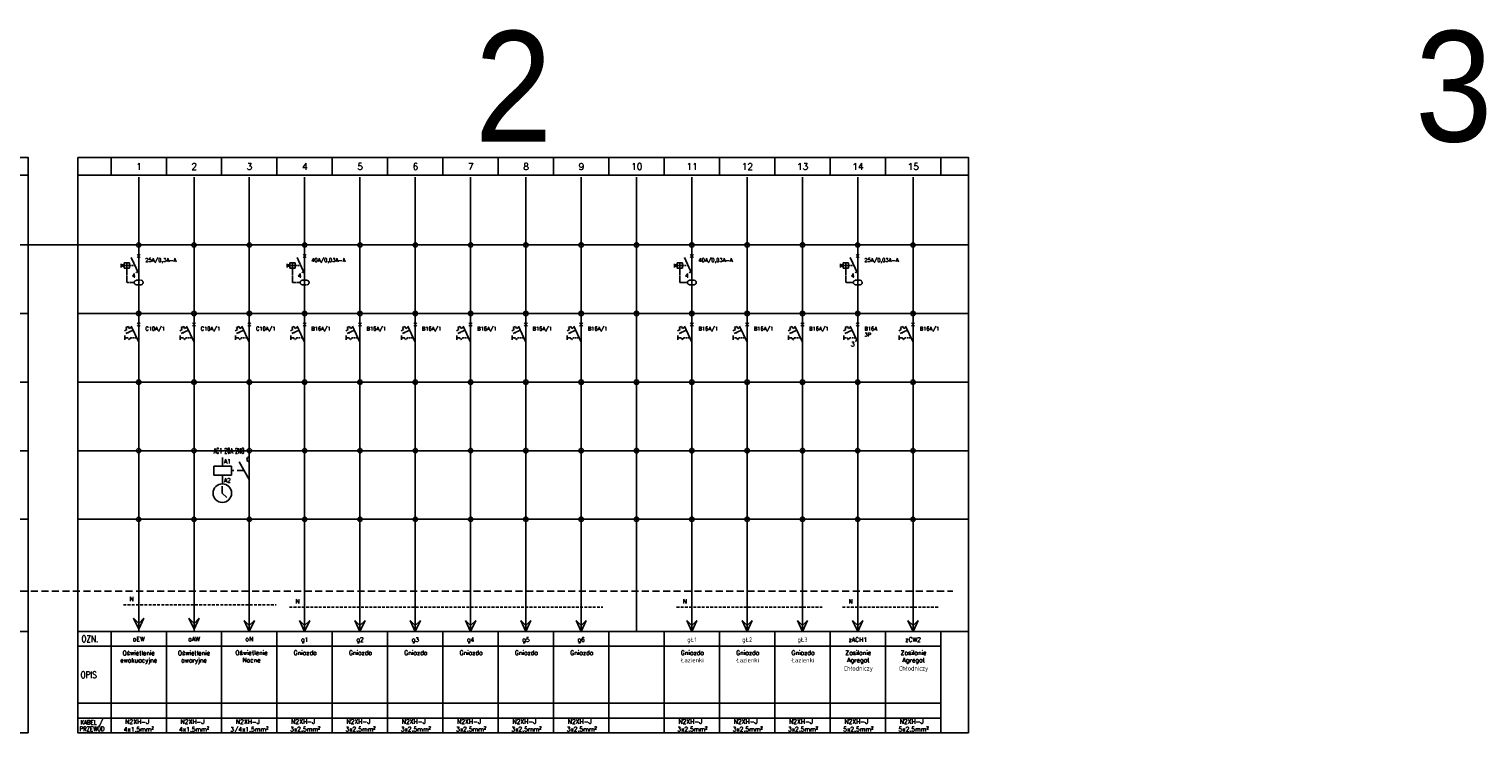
# Model space of a CAD drawing. Extents: x -286 to 6751, y -6190 to 318.
# Tile 3 of 8: x 403 to 1060, y 0 to 318. Entities that reach past the tile are written whole.
import ezdxf
from ezdxf.enums import TextEntityAlignment as Align

# ---------------------------------------------------------------- set-up
doc = ezdxf.new("R2010")
doc.units = 0
doc.linetypes.add('HIDDEN', pattern=[9.525, 6.35, -3.175])
doc.layers.get('defpoints').update_dxf_attribs({"color": 8})
for name, color, linetype in [('_HRS_E_Opis', 2, 'Continuous'), ('_HRS_E_Schematy', 2, 'Continuous'), ('_HRS_E_Tabelka', 10, 'Continuous'), ('schrack-additional', 7, 'Continuous'), ('schrack-descr', 7, 'Continuous'), ('SCHRACK_S', 1, 'Continuous')]:
    doc.layers.add(name, color=color, linetype=linetype)
doc.styles.add('_HRS_ARIAL', font='arial.ttf', dxfattribs={"width": 0.9})
doc.styles.add('_HRS_E_Styl_Standard', font='romans.shx')
doc.styles.get("Standard").update_dxf_attribs({"font": 'romans.shx'})
doc.styles.add('styl', font='romans.shx')

# ---------------------------------------------------------------- blocks, each defined once
blk = doc.blocks.new('szab')
for p, q in [((-190, 92.64), (-190, -59.54)), ((-162.5, 92.64), (-162.5, 62.04)), ((-137.5, 92.64), (-137.5, 62.04)), ((-112.5, 92.64), (-112.5, 62.04)), ((-87.5, 92.64), (-87.5, 62.04)), ((-62.5, 92.64), (-62.5, 62.04)), ((-37.5, 92.64), (-37.5, 62.04)), ((-12.5, 92.64), (-12.5, 62.04)), ((12.5, 92.64), (12.5, 62.04)), ((37.5, 92.64), (37.5, 62.04)), ((62.5, 92.64), (62.5, 62.04)), ((87.5, 92.64), (87.5, 62.04)), ((112.5, 92.64), (112.5, 62.04)), ((137.5, 92.64), (137.5, 62.04)), ((162.5, 92.64), (162.5, 62.04)), ((187.5, 92.64), (187.5, 62.04)), ((212.5, 92.64), (212.5, -59.54)), ((-162.5, 62.04), (-190, 62.04)), ((-137.5, 62.04), (-162.5, 62.04)), ((-162.5, 62.04), (-162.5, 31.02)), ((-112.5, 62.04), (-137.5, 62.04)), ((-137.5, 62.04), (-137.5, 31.02)), ((-87.5, 62.04), (-112.5, 62.04)), ((-112.5, 62.04), (-112.5, 31.02)), ((-62.5, 62.04), (-87.5, 62.04)), ((-87.5, 62.04), (-87.5, 31.02)), ((-37.5, 62.04), (-62.5, 62.04)), ((-62.5, 62.04), (-62.5, 31.02)), ((-12.5, 62.04), (-37.5, 62.04)), ((-37.5, 62.04), (-37.5, 31.02)), ((12.5, 62.04), (-12.5, 62.04)), ((-12.5, 62.04), (-12.5, 31.02)), ((37.5, 62.04), (12.5, 62.04)), ((12.5, 62.04), (12.5, 31.02)), ((37.5, 62.04), (37.5, 31.02)), ((62.5, 62.04), (37.5, 62.04)), ((87.5, 62.04), (62.5, 62.04)), ((62.5, 62.04), (62.5, 31.02)), ((112.5, 62.04), (87.5, 62.04)), ((87.5, 62.04), (87.5, 31.02)), ((137.5, 62.04), (112.5, 62.04)), ((112.5, 62.04), (112.5, 31.02)), ((162.5, 62.04), (137.5, 62.04)), ((137.5, 62.04), (137.5, 31.02)), ((187.5, 62.04), (162.5, 62.04)), ((162.5, 62.04), (162.5, 31.02)), ((187.5, 62.04), (187.5, 31.02)), ((212.5, 62.04), (187.5, 62.04)), ((-190, 38.52), (-190, -112.79)), ((212.5, 38.52), (212.5, -112.79)), ((-162.5, 31.02), (-190, 31.02)), ((-162.5, 31.02), (-162.5, 0)), ((-137.5, 31.02), (-162.5, 31.02)), ((-137.5, 31.02), (-137.5, 0)), ((-112.5, 31.02), (-137.5, 31.02)), ((-112.5, 31.02), (-112.5, 0)), ((-87.5, 31.02), (-112.5, 31.02)), ((-87.5, 31.02), (-87.5, 0)), ((-62.5, 31.02), (-87.5, 31.02)), ((-62.5, 31.02), (-62.5, 0)), ((-37.5, 31.02), (-62.5, 31.02)), ((-37.5, 31.02), (-37.5, 0)), ((-12.5, 31.02), (-37.5, 31.02)), ((-12.5, 31.02), (-12.5, 0)), ((12.5, 31.02), (-12.5, 31.02)), ((12.5, 31.02), (12.5, 0)), ((37.5, 31.02), (12.5, 31.02)), ((37.5, 31.02), (37.5, 0)), ((62.5, 31.02), (37.5, 31.02)), ((62.5, 31.02), (62.5, 0)), ((87.5, 31.02), (62.5, 31.02)), ((87.5, 31.02), (87.5, 0)), ((112.5, 31.02), (87.5, 31.02)), ((137.5, 31.02), (112.5, 31.02)), ((112.5, 31.02), (112.5, 0)), ((137.5, 31.02), (137.5, 0)), ((162.5, 31.02), (137.5, 31.02)), ((162.5, 31.02), (162.5, 0)), ((187.5, 31.02), (162.5, 31.02)), ((187.5, 31.02), (187.5, 0)), ((212.5, 31.02), (187.5, 31.02)), ((-162.5, 0), (-190, 0)), ((-162.5, 0), (-162.5, -31.02)), ((-137.5, 0), (-162.5, 0)), ((-137.5, 0), (-137.5, -31.02)), ((-112.5, 0), (-137.5, 0)), ((-112.5, 0), (-112.5, -31.02)), ((-87.5, 0), (-112.5, 0)), ((-87.5, 0), (-87.5, -31.02)), ((-62.5, 0), (-87.5, 0)), ((-62.5, 0), (-62.5, -31.02)), ((-37.5, 0), (-62.5, 0)), ((-37.5, 0), (-37.5, -31.02)), ((12.5, 0), (-12.5, 0)), ((12.5, 0), (12.5, -31.02)), ((37.5, 0), (12.5, 0)), ((37.5, 0), (37.5, -31.02)), ((87.5, 0), (62.5, 0)), ((87.5, 0), (87.5, -31.02)), ((112.5, 0), (87.5, 0)), ((137.5, 0), (112.5, 0)), ((112.5, 0), (112.5, -31.02)), ((137.5, 0), (137.5, -31.02)), ((162.5, 0), (137.5, 0)), ((162.5, 0), (162.5, -31.02)), ((187.5, 0), (162.5, 0)), ((187.5, 0), (187.5, -31.02)), ((212.5, 0), (187.5, 0)), ((-12.5, 0), (-37.5, 0)), ((-12.5, 0), (-12.5, -31.02)), ((62.5, 0), (37.5, 0)), ((62.5, 0), (62.5, -31.02)), ((-162.5, -31.02), (-190, -31.02)), ((-162.5, -31.02), (-162.5, -62.04)), ((-137.5, -31.02), (-162.5, -31.02)), ((-137.5, -31.02), (-137.5, -62.04)), ((-112.5, -31.02), (-137.5, -31.02)), ((-112.5, -31.02), (-112.5, -62.04)), ((-87.5, -31.02), (-112.5, -31.02)), ((-87.5, -31.02), (-87.5, -62.04)), ((-62.5, -31.02), (-87.5, -31.02)), ((-62.5, -31.02), (-62.5, -62.04)), ((-37.5, -31.02), (-62.5, -31.02)), ((-37.5, -31.02), (-37.5, -62.04)), ((-12.5, -31.02), (-37.5, -31.02)), ((-12.5, -31.02), (-12.5, -62.04)), ((12.5, -31.02), (-12.5, -31.02)), ((12.5, -31.02), (12.5, -62.04)), ((37.5, -31.02), (12.5, -31.02)), ((37.5, -31.02), (37.5, -62.04)), ((62.5, -31.02), (37.5, -31.02)), ((62.5, -31.02), (62.5, -62.04)), ((87.5, -31.02), (62.5, -31.02)), ((87.5, -31.02), (87.5, -62.04)), ((112.5, -31.02), (87.5, -31.02)), ((137.5, -31.02), (112.5, -31.02)), ((112.5, -31.02), (112.5, -62.04)), ((137.5, -31.02), (137.5, -62.04)), ((162.5, -31.02), (137.5, -31.02)), ((162.5, -31.02), (162.5, -62.04)), ((187.5, -31.02), (162.5, -31.02)), ((187.5, -31.02), (187.5, -62.04)), ((212.5, -31.02), (187.5, -31.02)), ((-162.5, -62.04), (-190, -62.04)), ((-162.5, -62.04), (-162.5, -112.79)), ((-137.5, -62.04), (-162.5, -62.04)), ((-137.5, -62.04), (-137.5, -112.79)), ((-112.5, -62.04), (-137.5, -62.04)), ((-112.5, -62.04), (-112.5, -112.79)), ((-87.5, -62.04), (-112.5, -62.04)), ((-87.5, -62.04), (-87.5, -112.79)), ((-62.5, -62.04), (-87.5, -62.04)), ((-62.5, -62.04), (-62.5, -112.79)), ((-37.5, -62.04), (-62.5, -62.04)), ((-37.5, -62.04), (-37.5, -112.79)), ((-12.5, -62.04), (-37.5, -62.04)), ((-12.5, -62.04), (-12.5, -112.79)), ((12.5, -62.04), (-12.5, -62.04)), ((12.5, -62.04), (12.5, -112.79)), ((37.5, -62.04), (12.5, -62.04)), ((37.5, -62.04), (37.5, -112.79)), ((62.5, -62.04), (37.5, -62.04)), ((62.5, -62.04), (62.5, -112.79)), ((87.5, -62.04), (62.5, -62.04)), ((87.5, -62.04), (87.5, -112.79)), ((112.5, -62.04), (87.5, -62.04)), ((137.5, -62.04), (112.5, -62.04)), ((112.5, -62.04), (112.5, -112.79)), ((137.5, -62.04), (137.5, -112.79)), ((162.5, -62.04), (137.5, -62.04)), ((162.5, -62.04), (162.5, -112.79)), ((187.5, -62.04), (162.5, -62.04)), ((187.5, -62.04), (187.5, -112.79)), ((212.5, -62.04), (187.5, -62.04))]:
    blk.add_line(p, q)
for centre in [(-162.5, 62.04), (-137.5, 62.04), (-112.5, 62.04), (-87.5, 62.04), (-62.5, 62.04), (-37.5, 62.04), (-12.5, 62.04), (12.5, 62.04), (37.5, 62.04), (62.5, 62.04), (87.5, 62.04), (112.5, 62.04), (137.5, 62.04), (162.5, 62.04), (187.5, 62.04), (-162.5, 31.02), (-137.5, 31.02), (-112.5, 31.02), (-87.5, 31.02), (-62.5, 31.02), (-37.5, 31.02), (-12.5, 31.02), (12.5, 31.02), (37.5, 31.02), (62.5, 31.02), (87.5, 31.02), (112.5, 31.02), (137.5, 31.02), (162.5, 31.02), (187.5, 31.02), (-162.5, 0), (-137.5, 0), (-112.5, 0), (-87.5, 0), (-62.5, 0), (-37.5, 0), (-12.5, 0), (12.5, 0), (37.5, 0), (62.5, 0), (87.5, 0), (112.5, 0), (137.5, 0), (162.5, 0), (187.5, 0), (-162.5, -31.02), (-137.5, -31.02), (-112.5, -31.02), (-87.5, -31.02), (-62.5, -31.02), (-37.5, -31.02), (-12.5, -31.02), (12.5, -31.02), (37.5, -31.02), (62.5, -31.02), (87.5, -31.02), (112.5, -31.02), (137.5, -31.02), (162.5, -31.02), (187.5, -31.02), (-162.5, -62.04), (-137.5, -62.04), (-112.5, -62.04), (-87.5, -62.04), (-62.5, -62.04), (-37.5, -62.04), (-12.5, -62.04), (12.5, -62.04), (37.5, -62.04), (62.5, -62.04), (87.5, -62.04), (112.5, -62.04), (137.5, -62.04), (162.5, -62.04), (187.5, -62.04)]:
    blk.add_circle(centre, 1)
blk = doc.blocks.new('Opis1')
at = {"layer": '_HRS_E_Tabelka'}
for points in [[(0, 45.91), (15, 45.91), (15, 39.18), (0, 39.18)], [(15, 45.91), (40, 45.91), (40, 39.18), (15, 39.18)], [(40, 45.91), (65, 45.91), (65, 39.18), (40, 39.18)], [(65, 45.91), (90, 45.91), (90, 39.18), (65, 39.18)], [(90, 45.91), (115, 45.91), (115, 39.18), (90, 39.18)], [(115, 45.91), (140, 45.91), (140, 39.18), (115, 39.18)], [(140, 45.91), (165, 45.91), (165, 39.18), (140, 39.18)], [(165, 45.91), (190, 45.91), (190, 39.18), (165, 39.18)], [(190, 45.91), (215, 45.91), (215, 39.18), (190, 39.18)], [(215, 45.91), (240, 45.91), (240, 39.18), (215, 39.18)], [(240, 45.91), (265, 45.91), (265, 39.18), (240, 39.18)], [(265, 45.91), (290, 45.91), (290, 39.18), (265, 39.18)], [(290, 45.91), (315, 45.91), (315, 39.18), (290, 39.18)], [(315, 45.91), (340, 45.91), (340, 39.18), (315, 39.18)], [(340, 45.91), (365, 45.91), (365, 39.18), (340, 39.18)], [(365, 45.91), (390, 45.91), (390, 39.18), (365, 39.18)], [(402.5, 0), (390, 0), (390, 45.91), (402.5, 45.91)], [(0, 39.18), (15, 39.18), (15, 13.46), (0, 13.46)], [(15, 39.18), (40, 39.18), (40, 13.46), (15, 13.46)], [(40, 39.18), (65, 39.18), (65, 13.46), (40, 13.46)], [(65, 39.18), (90, 39.18), (90, 13.46), (65, 13.46)], [(90, 39.18), (115, 39.18), (115, 13.46), (90, 13.46)], [(115, 39.18), (140, 39.18), (140, 13.46), (115, 13.46)], [(140, 39.18), (165, 39.18), (165, 13.46), (140, 13.46)], [(165, 39.18), (190, 39.18), (190, 13.46), (165, 13.46)], [(190, 39.18), (215, 39.18), (215, 13.46), (190, 13.46)], [(215, 39.18), (240, 39.18), (240, 13.46), (215, 13.46)], [(240, 39.18), (265, 39.18), (265, 13.46), (240, 13.46)], [(265, 39.18), (290, 39.18), (290, 13.46), (265, 13.46)], [(290, 39.18), (315, 39.18), (315, 13.46), (290, 13.46)], [(315, 39.18), (340, 39.18), (340, 13.46), (315, 13.46)], [(340, 39.18), (365, 39.18), (365, 13.46), (340, 13.46)], [(365, 39.18), (390, 39.18), (390, 13.46), (365, 13.46)], [(0, 13.46), (15, 13.46), (15, 6.73), (0, 6.73)], [(15, 13.46), (40, 13.46), (40, 6.73), (15, 6.73)], [(40, 13.46), (65, 13.46), (65, 6.73), (40, 6.73)], [(65, 13.46), (90, 13.46), (90, 6.73), (65, 6.73)], [(90, 13.46), (115, 13.46), (115, 6.73), (90, 6.73)], [(115, 13.46), (140, 13.46), (140, 6.73), (115, 6.73)], [(140, 13.46), (165, 13.46), (165, 6.73), (140, 6.73)], [(165, 13.46), (190, 13.46), (190, 6.73), (165, 6.73)], [(190, 13.46), (215, 13.46), (215, 6.73), (190, 6.73)], [(215, 13.46), (240, 13.46), (240, 6.73), (215, 6.73)], [(240, 13.46), (265, 13.46), (265, 6.73), (240, 6.73)], [(265, 13.46), (290, 13.46), (290, 6.73), (265, 6.73)], [(290, 13.46), (315, 13.46), (315, 6.73), (290, 6.73)], [(315, 13.46), (340, 13.46), (340, 6.73), (315, 6.73)], [(340, 13.46), (365, 13.46), (365, 6.73), (340, 6.73)], [(365, 13.46), (390, 13.46), (390, 6.73), (365, 6.73)], [(0, 6.73), (15, 6.73), (15, 0), (0, 0)], [(15, 6.73), (40, 6.73), (40, 0), (15, 0)], [(40, 6.73), (65, 6.73), (65, 0), (40, 0)], [(65, 6.73), (90, 6.73), (90, 0), (65, 0)], [(90, 6.73), (115, 6.73), (115, 0), (90, 0)], [(115, 6.73), (140, 6.73), (140, 0), (115, 0)], [(140, 6.73), (165, 6.73), (165, 0), (140, 0)], [(165, 6.73), (190, 6.73), (190, 0), (165, 0)], [(190, 6.73), (215, 6.73), (215, 0), (190, 0)], [(215, 6.73), (240, 6.73), (240, 0), (215, 0)], [(240, 6.73), (265, 6.73), (265, 0), (240, 0)], [(265, 6.73), (290, 6.73), (290, 0), (265, 0)], [(290, 6.73), (315, 6.73), (315, 0), (290, 0)], [(315, 6.73), (340, 6.73), (340, 0), (315, 0)], [(340, 6.73), (365, 6.73), (365, 0), (340, 0)], [(365, 6.73), (390, 6.73), (390, 0), (365, 0)]]:
    blk.add_lwpolyline(points, close=True, dxfattribs=at)
at = {"layer": '_HRS_E_Tabelka', "style": '_HRS_E_Styl_Standard', "width": 0.8}
for s, height, p in [('OZN.', 3, (5.43, 42.55)), ('OPIS', 3, (4.91, 26.32)), ('PRZEWÓD', 2, (6.4, 1.87)), ('KABEL /', 2, (6.25, 4.81))]:
    blk.add_text(s, height=height, rotation=359.99855, dxfattribs=at).set_placement(p, align=Align.MIDDLE_CENTER)
blk = doc.blocks.new('A$C5E6C5F13')
at = {"layer": '_HRS_E_Tabelka'}
for p, q in [((0, 0), (0, -222.4)), ((402.5, 0), (402.5, -222.4))]:
    blk.add_line(p, q, dxfattribs=at)
for points in [[(0, 8), (15, 8), (15, 0), (0, 0)], [(15, 8), (40, 8), (40, 0), (15, 0)], [(40, 8), (65, 8), (65, 0), (40, 0)], [(65, 8), (90, 8), (90, 0), (65, 0)], [(90, 8), (115, 8), (115, 0), (90, 0)], [(115, 8), (140, 8), (140, 0), (115, 0)], [(140, 8), (165, 8), (165, 0), (140, 0)], [(165, 8), (190, 8), (190, 0), (165, 0)], [(190, 8), (215, 8), (215, 0), (190, 0)], [(215, 8), (240, 8), (240, 0), (215, 0)], [(240, 8), (265, 8), (265, 0), (240, 0)], [(265, 8), (290, 8), (290, 0), (265, 0)], [(290, 8), (315, 8), (315, 0), (290, 0)], [(315, 8), (340, 8), (340, 0), (315, 0)], [(340, 8), (365, 8), (365, 0), (340, 0)], [(365, 8), (390, 8), (390, 0), (365, 0)], [(390, 8), (402.5, 8), (402.5, 0), (390, 0)]]:
    blk.add_lwpolyline(points, close=True, dxfattribs=at)
at = {"layer": '_HRS_E_Tabelka', "style": '_HRS_E_Styl_Standard'}
for s, p in [('1', (27.59, 3.85)), ('2', (52.59, 3.85)), ('3', (77.59, 3.85)), ('4', (102.59, 3.85)), ('5', (127.59, 3.85)), ('6', (152.59, 3.85)), ('7', (177.59, 3.85)), ('8', (202.59, 3.85)), ('9', (227.59, 3.85)), ('10', (252.59, 3.85)), ('11', (277.59, 3.85)), ('12', (302.59, 3.85)), ('13', (327.59, 3.85)), ('14', (352.59, 3.85)), ('15', (377.59, 3.85))]:
    blk.add_text(s, height=3, rotation=359.99855, dxfattribs=at).set_placement(p, align=Align.MIDDLE_CENTER)
blk = doc.blocks.new('*U69')
at = {"layer": '_HRS_E_Tabelka'}
for name, p in [('A$C5E6C5F13', (0, 252.35)), ('A$C5E6C5F13', (425, 252.35)), ('Opis1', (0, 0)), ('Opis1', (425, 0))]:
    blk.add_blockref(name, p, dxfattribs=at)
at = {"layer": 'defpoints'}
for p in [(190, 158.7), (615, 158.7)]:
    blk.add_blockref('szab', p, dxfattribs=at)
blk = doc.blocks.new('BS618110_s')
at = {"layer": 'SCHRACK_S'}
for p, q in [((0, -5), (0, 0)), ((0, -13), (0, -18))]:
    blk.add_line(p, q, dxfattribs=at)
at = {"layer": 'SCHRACK_S', "color": 4}
for p, q in [((-4.66, -5.84), (-5.75, -6.35)), ((-5.33, -7.26), (-5.75, -6.35)), ((-4.24, -6.75), (-4.66, -5.84)), ((-3.15, -6.24), (-4.24, -6.75)), ((-0.71, -5.71), (0.71, -4.29)), ((0.71, -5.71), (-0.71, -4.29)), ((-5.33, -7.26), (-6.41, -7.76)), ((-6.27, -9.97), (-6.27, -11.97)), ((-2.53, -7.58), (-5.79, -9.1))]:
    blk.add_line(p, q, dxfattribs=at)
at = {"layer": 'SCHRACK_S', "color": 1}
blk.add_line((-3.38, -5.75), (0, -13), dxfattribs=at)
at = {"layer": 'SCHRACK_S', "color": 4, "linetype": 'HIDDEN', "ltscale": 0.05}
for p, q in [((-4.84, -10.97), (-6.27, -10.97)), ((-4.27, -11.97), (-4.84, -10.97)), ((-4.27, -11.97), (-3.69, -10.97))]:
    blk.add_line(p, q, dxfattribs=at)
at = {"layer": 'SCHRACK_S', "color": 4, "linetype": 'HIDDEN', "ltscale": 0.1}
blk.add_line((-3.69, -10.97), (-0.95, -10.97), dxfattribs=at)
at = {"layer": 'SCHRACK_S', "color": 4}
blk.add_lwpolyline([(-5.79, -9.1, 0, 1, 0), (-4.7, -8.59, 1, 1, 0)], format="xyseb", dxfattribs=at)
at = {"layer": 'schrack-additional', "style": 'styl', "flags": 8}
blk.add_attdef('ADDITIONAL', (3, -13.1), '', height=1.7, dxfattribs=at)
at = {"layer": 'schrack-descr', "style": 'styl', "flags": 8}
blk.add_attdef('DESCRIPTION', (3, -7.7), '', height=1.7, dxfattribs=at)
blk = doc.blocks.new('A$C232D70E2')
at = {"layer": '_HRS_E_Schematy'}
for p, q in [((0, 0), (-2.31, -5)), ((0, 0), (2.31, -5)), ((0, -2.64), (-2.31, -5)), ((0, -2.64), (2.31, -5))]:
    blk.add_line(p, q, dxfattribs=at)
blk = doc.blocks.new('CEWKA')
at = {"layer": 'SCHRACK_S', "color": 1}
for p, q in [((-15.29, -2.05), (-15.29, 1.95)), ((-15.29, -6.05), (-15.29, -10.05))]:
    blk.add_line(p, q, dxfattribs=at)
at = {"layer": 'SCHRACK_S', "color": 2}
for p, q in [((-19.29, -2.05), (-11.29, -2.05)), ((-19.29, -6.05), (-19.29, -2.05)), ((-11.29, -6.05), (-19.29, -6.05)), ((-11.29, -2.05), (-11.29, -6.05))]:
    blk.add_line(p, q, dxfattribs=at)
at = {"layer": 'SCHRACK_S', "color": 3, "width": 0.9}
for s, p in [('A1', (-14.6, -0.89)), ('A2', (-14.6, -9.44))]:
    blk.add_text(s, height=2, dxfattribs=at).set_placement(p)
blk = doc.blocks.new('A$C20656D97')
at = {"layer": '_HRS_E_Schematy'}
for p, q in [((0, 0), (5, 2.31)), ((0, 0), (5, -2.31)), ((2.64, 0), (5, 2.31)), ((2.64, 0), (5, -2.31))]:
    blk.add_line(p, q, dxfattribs=at)
blk = doc.blocks.new('BS618116_s')
at = {"layer": 'SCHRACK_S'}
for p, q in [((0, -5), (0, 0)), ((0, -13), (0, -18))]:
    blk.add_line(p, q, dxfattribs=at)
at = {"layer": 'SCHRACK_S', "color": 4}
for p, q in [((-4.66, -5.84), (-5.75, -6.35)), ((-5.33, -7.26), (-5.75, -6.35)), ((-4.24, -6.75), (-4.66, -5.84)), ((-3.15, -6.24), (-4.24, -6.75)), ((-0.71, -5.71), (0.71, -4.29)), ((0.71, -5.71), (-0.71, -4.29)), ((-5.33, -7.26), (-6.41, -7.76)), ((-6.27, -9.97), (-6.27, -11.97)), ((-2.53, -7.58), (-5.79, -9.1))]:
    blk.add_line(p, q, dxfattribs=at)
at = {"layer": 'SCHRACK_S', "color": 1}
blk.add_line((-3.38, -5.75), (0, -13), dxfattribs=at)
at = {"layer": 'SCHRACK_S', "color": 4, "linetype": 'HIDDEN', "ltscale": 0.05}
for p, q in [((-4.84, -10.97), (-6.27, -10.97)), ((-4.27, -11.97), (-4.84, -10.97)), ((-4.27, -11.97), (-3.69, -10.97))]:
    blk.add_line(p, q, dxfattribs=at)
at = {"layer": 'SCHRACK_S', "color": 4, "linetype": 'HIDDEN', "ltscale": 0.1}
blk.add_line((-3.69, -10.97), (-0.95, -10.97), dxfattribs=at)
at = {"layer": 'SCHRACK_S', "color": 4}
blk.add_lwpolyline([(-5.79, -9.1, 0, 1, 0), (-4.7, -8.59, 1, 1, 0)], format="xyseb", dxfattribs=at)
at = {"layer": 'schrack-additional', "style": 'styl', "flags": 8}
blk.add_attdef('ADDITIONAL', (3, -13.1), '', height=1.7, dxfattribs=at)
at = {"layer": 'schrack-descr', "style": 'styl', "flags": 8}
blk.add_attdef('DESCRIPTION', (3, -7.7), '', height=1.7, dxfattribs=at)
blk = doc.blocks.new('BD604103_s')
at = {"layer": 'SCHRACK_S', "color": 1}
for p, q in [((-3.38, -5.75), (0, -13)), ((0, -18), (0, -21))]:
    blk.add_line(p, q, dxfattribs=at)
at = {"layer": 'SCHRACK_S', "color": 4}
for p, q in [((-0.71, -5.71), (0.71, -4.29)), ((0.71, -5.71), (-0.71, -4.29)), ((-7.86, -8.55), (-7.86, -10.2)), ((-6.62, -9.07), (-7.86, -9.07)), ((-6.62, -9.68), (-7.86, -9.68)), ((-4.22, -8.17), (-6.62, -8.17)), ((-6.62, -8.17), (-6.62, -10.57)), ((-4.22, -9.37), (-6.62, -9.37)), ((-4.22, -10.57), (-6.62, -10.57)), ((-5.42, -8.17), (-5.42, -10.57)), ((-4.22, -8.17), (-4.22, -10.57)), ((-1.22, -12.6), (0.19, -11.18))]:
    blk.add_line(p, q, dxfattribs=at)
at = {"layer": 'SCHRACK_S'}
for p, q in [((0, -5), (0, 0)), ((0, -13), (0, -18))]:
    blk.add_line(p, q, dxfattribs=at)
at = {"layer": 'SCHRACK_S', "color": 4, "linetype": 'HIDDEN', "ltscale": 0.05}
for p, q in [((-5.42, -10.57), (-5.42, -17.01)), ((-2, -17.01), (-5.42, -17.01)), ((-1.01, -16), (1, -16)), ((-0.98, -18), (1, -18))]:
    blk.add_line(p, q, dxfattribs=at)
at = {"layer": 'SCHRACK_S', "color": 4, "linetype": 'HIDDEN', "ltscale": 0.1}
blk.add_line((-4.22, -9.37), (-1.69, -9.37), dxfattribs=at)
at = {"layer": 'SCHRACK_S', "color": 4, "const_width": 0.2}
blk.add_lwpolyline([(-2.1, -17.01, 1), (-1.9, -17.01, 1)], format="xyb", close=True, dxfattribs=at)
at = {"layer": 'SCHRACK_S', "color": 4, "linetype": 'HIDDEN', "ltscale": 0.05}
for centre, start, end in [((-1, -17), 89.60698, 271.34389), ((1, -17), 269.99203, 90.00068)]:
    blk.add_arc(centre, 1, start, end, dxfattribs=at)
at = {"layer": 'schrack-additional', "style": 'styl', "flags": 8}
blk.add_attdef('ADDITIONAL', (3, -13.1), '', height=1.7, dxfattribs=at)
at = {"layer": 'schrack-descr', "style": 'styl', "flags": 8}
blk.add_attdef('DESCRIPTION', (3, -7.7), '', height=1.7, dxfattribs=at)
at = {"layer": 'SCHRACK_S', "color": 4}
blk.add_text('4', height=2, dxfattribs=at).set_placement((-3.12, -14.87))
blk = doc.blocks.new('BD604130_s')
at = {"layer": 'SCHRACK_S', "color": 1}
for p, q in [((-3.38, -5.75), (0, -13)), ((0, -18), (0, -21))]:
    blk.add_line(p, q, dxfattribs=at)
at = {"layer": 'SCHRACK_S', "color": 4}
for p, q in [((-0.71, -5.71), (0.71, -4.29)), ((0.71, -5.71), (-0.71, -4.29)), ((-7.86, -8.55), (-7.86, -10.2)), ((-6.62, -9.07), (-7.86, -9.07)), ((-6.62, -9.68), (-7.86, -9.68)), ((-4.22, -8.17), (-6.62, -8.17)), ((-6.62, -8.17), (-6.62, -10.57)), ((-4.22, -9.37), (-6.62, -9.37)), ((-4.22, -10.57), (-6.62, -10.57)), ((-5.42, -8.17), (-5.42, -10.57)), ((-4.22, -8.17), (-4.22, -10.57)), ((-1.22, -12.6), (0.19, -11.18))]:
    blk.add_line(p, q, dxfattribs=at)
at = {"layer": 'SCHRACK_S'}
for p, q in [((0, -5), (0, 0)), ((0, -13), (0, -18))]:
    blk.add_line(p, q, dxfattribs=at)
at = {"layer": 'SCHRACK_S', "color": 4, "linetype": 'HIDDEN', "ltscale": 0.05}
for p, q in [((-5.42, -10.57), (-5.42, -17.01)), ((-2, -17.01), (-5.42, -17.01)), ((-1.01, -16), (1, -16)), ((-0.98, -18), (1, -18))]:
    blk.add_line(p, q, dxfattribs=at)
at = {"layer": 'SCHRACK_S', "color": 4, "linetype": 'HIDDEN', "ltscale": 0.1}
blk.add_line((-4.22, -9.37), (-1.69, -9.37), dxfattribs=at)
at = {"layer": 'SCHRACK_S', "color": 4, "const_width": 0.2}
blk.add_lwpolyline([(-2.1, -17.01, 1), (-1.9, -17.01, 1)], format="xyb", close=True, dxfattribs=at)
at = {"layer": 'SCHRACK_S', "color": 4, "linetype": 'HIDDEN', "ltscale": 0.05}
for centre, start, end in [((-1, -17), 89.60698, 271.34389), ((1, -17), 269.99203, 90.00068)]:
    blk.add_arc(centre, 1, start, end, dxfattribs=at)
at = {"layer": 'schrack-additional', "style": 'styl', "flags": 8}
blk.add_attdef('ADDITIONAL', (3, -13.1), '', height=1.7, dxfattribs=at)
at = {"layer": 'schrack-descr', "style": 'styl', "flags": 8}
blk.add_attdef('DESCRIPTION', (3, -7.7), '', height=1.7, dxfattribs=at)
at = {"layer": 'SCHRACK_S', "color": 4}
blk.add_text('4', height=2, dxfattribs=at).set_placement((-3.12, -14.87))
blk = doc.blocks.new('BS618306_s')
at = {"layer": 'SCHRACK_S'}
for p, q in [((0, -5), (0, 0)), ((0, -13), (0, -18))]:
    blk.add_line(p, q, dxfattribs=at)
at = {"layer": 'SCHRACK_S', "color": 4}
for p, q in [((-4.66, -5.84), (-5.75, -6.35)), ((-5.33, -7.26), (-5.75, -6.35)), ((-4.24, -6.75), (-4.66, -5.84)), ((-3.15, -6.24), (-4.24, -6.75)), ((-0.71, -5.71), (0.71, -4.29)), ((0.71, -5.71), (-0.71, -4.29)), ((-5.33, -7.26), (-6.41, -7.76)), ((-6.27, -9.97), (-6.27, -11.97)), ((-2.53, -7.58), (-5.79, -9.1)), ((-1.22, -12.6), (0.19, -11.18))]:
    blk.add_line(p, q, dxfattribs=at)
at = {"layer": 'SCHRACK_S', "color": 1}
blk.add_line((-3.38, -5.75), (0, -13), dxfattribs=at)
at = {"layer": 'SCHRACK_S', "color": 4, "linetype": 'HIDDEN', "ltscale": 0.05}
for p, q in [((-4.84, -10.97), (-6.27, -10.97)), ((-4.27, -11.97), (-4.84, -10.97)), ((-4.27, -11.97), (-3.69, -10.97))]:
    blk.add_line(p, q, dxfattribs=at)
at = {"layer": 'SCHRACK_S', "color": 4, "linetype": 'HIDDEN', "ltscale": 0.1}
blk.add_line((-3.69, -10.97), (-0.95, -10.97), dxfattribs=at)
at = {"layer": 'SCHRACK_S', "color": 4}
blk.add_lwpolyline([(-5.79, -9.1, 0, 1, 0), (-4.7, -8.59, 1, 1, 0)], format="xyseb", dxfattribs=at)
at = {"layer": 'schrack-additional', "style": 'styl', "flags": 8}
blk.add_attdef('ADDITIONAL', (3, -13.1), '', height=1.7, dxfattribs=at)
at = {"layer": 'schrack-descr', "style": 'styl', "flags": 8}
blk.add_attdef('DESCRIPTION', (3, -7.7), '', height=1.7, dxfattribs=at)
at = {"layer": 'SCHRACK_S', "color": 4}
blk.add_text('3', height=2, dxfattribs=at).set_placement((-3.12, -14.87))

msp = doc.modelspace()

# ---------------------------------------------------------------- linework, layer by layer
at = {"layer": '_HRS_E_Schematy'}
for p, q in [((778.5, 220.749), (227.5, 220.749)), ((767.967, 220.749), (767.967, 220.749)), ((452.5, 189.727), (452.5, 200.749)), ((527.5, 199.749), (527.5, 189.727)), ((702.5, 199.749), (702.5, 189.727)), ((777.5, 199.749), (777.5, 189.727)), ((452.5, 189.727), (502.5, 189.727)), ((527.5, 189.727), (652.5, 189.727)), ((702.5, 189.727), (752.5, 189.727)), ((777.5, 189.727), (802.5, 189.727)), ((452.5, 46.911), (452.5, 171.727)), ((477.5, 46.911), (477.5, 171.727)), ((502.5, 136.178), (502.5, 171.173)), ((527.5, 171.727), (527.5, 45.911)), ((552.5, 171.727), (552.5, 45.911)), ((577.5, 171.727), (577.5, 45.911)), ((602.5, 171.727), (602.5, 45.911)), ((627.5, 171.727), (627.5, 45.911)), ((652.5, 171.727), (652.5, 45.911)), ((702.5, 171.727), (702.5, 45.911)), ((727.5, 171.727), (727.5, 45.911)), ((752.5, 171.727), (752.5, 45.911)), ((777.5, 171.727), (777.5, 45.911)), ((802.5, 171.727), (802.5, 45.911)), ((502.5, 127.682), (502.5, 136.178)), ((490.296, 108.467), (490.296, 111.582)), ((490.296, 108.467), (492.29, 106.496)), ((502.5, 109.682), (502.5, 45.911))]:
    msp.add_line(p, q, dxfattribs=at)
at = {"layer": '_HRS_E_Schematy', "linetype": 'HIDDEN', "ltscale": 0.5}
msp.add_line((500.21, 118.648), (494.416, 118.648), dxfattribs=at)
at = {"layer": '_HRS_E_Schematy', "color": 3, "linetype": 'HIDDEN', "ltscale": 0.5}
msp.add_line((27.5, 64.139), (820.53, 64.139), dxfattribs=at)
at = {"layer": '_HRS_E_Schematy', "color": 5, "linetype": 'HIDDEN', "ltscale": 0.2}
for p, q in [((445.595, 57.95), (514.701, 57.95)), ((520.595, 56.95), (662.296, 56.95)), ((695.595, 56.95), (761.483, 56.95)), ((770.595, 56.95), (813.937, 56.95))]:
    msp.add_line(p, q, dxfattribs=at)
at = {"layer": '_HRS_E_Schematy'}
msp.add_circle((490.296, 108.467), 4.183, dxfattribs=at)
at = {"layer": 'SCHRACK_S'}
for p, q in [((502.5, 122.682), (502.5, 127.682)), ((502.5, 114.682), (497.92, 122.614)), ((502.5, 114.682), (502.5, 109.682))]:
    msp.add_line(p, q, dxfattribs=at)
at = {"layer": 'SCHRACK_S', "color": 4}
msp.add_arc((502.5, 123.784), 1.102, 90, 270, dxfattribs=at)

# ---------------------------------------------------------------- block references
at = {"layer": '_HRS_E_Schematy'}
ref = msp.add_blockref('BD604130_s', (452.5, 220.749), dxfattribs=at)
ref.add_attrib('DESCRIPTION', '25A/0,3A-A', (455.5, 213.049), dxfattribs={"layer": 'schrack-descr', "height": 1.7, "style": 'styl', "flags": 8})
ref = msp.add_blockref('BD604103_s', (527.5, 220.749), dxfattribs=at)
ref.add_attrib('DESCRIPTION', '40A/0,03A-A', (530.5, 213.049), dxfattribs={"layer": 'schrack-descr', "height": 1.7, "style": 'styl', "flags": 8})
ref = msp.add_blockref('BD604103_s', (702.5, 220.749), dxfattribs=at)
ref.add_attrib('DESCRIPTION', '40A/0,03A-A', (705.5, 213.049), dxfattribs={"layer": 'schrack-descr', "height": 1.7, "style": 'styl', "flags": 8})
ref = msp.add_blockref('BD604103_s', (777.5, 220.749), dxfattribs=at)
ref.add_attrib('DESCRIPTION', '25A/0,03A-A', (780.5, 213.049), dxfattribs={"layer": 'schrack-descr', "height": 1.7, "style": 'styl', "flags": 8})
ref = msp.add_blockref('BS618110_s', (452.5, 189.727), dxfattribs=at)
ref.add_attrib('DESCRIPTION', 'C10A/1', (455.5, 182.027), dxfattribs={"layer": 'schrack-descr', "height": 1.7, "style": 'styl', "flags": 8})
ref = msp.add_blockref('BS618110_s', (477.5, 189.727), dxfattribs=at)
ref.add_attrib('DESCRIPTION', 'C10A/1', (480.5, 182.027), dxfattribs={"layer": 'schrack-descr', "height": 1.7, "style": 'styl', "flags": 8})
ref = msp.add_blockref('BS618110_s', (502.5, 189.727), dxfattribs=at)
ref.add_attrib('DESCRIPTION', 'C10A/1', (505.5, 182.027), dxfattribs={"layer": 'schrack-descr', "height": 1.7, "style": 'styl', "flags": 8})
ref = msp.add_blockref('BS618116_s', (527.5, 189.727), dxfattribs=at)
ref.add_attrib('DESCRIPTION', 'B16A/1', (530.5, 182.027), dxfattribs={"layer": 'schrack-descr', "height": 1.7, "style": 'styl', "flags": 8})
ref = msp.add_blockref('BS618116_s', (552.5, 189.727), dxfattribs=at)
ref.add_attrib('DESCRIPTION', 'B16A/1', (555.5, 182.027), dxfattribs={"layer": 'schrack-descr', "height": 1.7, "style": 'styl', "flags": 8})
ref = msp.add_blockref('BS618116_s', (577.5, 189.727), dxfattribs=at)
ref.add_attrib('DESCRIPTION', 'B16A/1', (580.5, 182.027), dxfattribs={"layer": 'schrack-descr', "height": 1.7, "style": 'styl', "flags": 8})
ref = msp.add_blockref('BS618116_s', (602.5, 189.727), dxfattribs=at)
ref.add_attrib('DESCRIPTION', 'B16A/1', (605.5, 182.027), dxfattribs={"layer": 'schrack-descr', "height": 1.7, "style": 'styl', "flags": 8})
ref = msp.add_blockref('BS618116_s', (627.5, 189.727), dxfattribs=at)
ref.add_attrib('DESCRIPTION', 'B16A/1', (630.5, 182.027), dxfattribs={"layer": 'schrack-descr', "height": 1.7, "style": 'styl', "flags": 8})
ref = msp.add_blockref('BS618116_s', (652.5, 189.727), dxfattribs=at)
ref.add_attrib('DESCRIPTION', 'B16A/1', (655.5, 182.027), dxfattribs={"layer": 'schrack-descr', "height": 1.7, "style": 'styl', "flags": 8})
ref = msp.add_blockref('BS618116_s', (702.5, 189.727), dxfattribs=at)
ref.add_attrib('DESCRIPTION', 'B16A/1', (705.5, 182.027), dxfattribs={"layer": 'schrack-descr', "height": 1.7, "style": 'styl', "flags": 8})
ref = msp.add_blockref('BS618116_s', (727.5, 189.727), dxfattribs=at)
ref.add_attrib('DESCRIPTION', 'B16A/1', (730.5, 182.027), dxfattribs={"layer": 'schrack-descr', "height": 1.7, "style": 'styl', "flags": 8})
ref = msp.add_blockref('BS618116_s', (752.5, 189.727), dxfattribs=at)
ref.add_attrib('DESCRIPTION', 'B16A/1', (755.5, 182.027), dxfattribs={"layer": 'schrack-descr', "height": 1.7, "style": 'styl', "flags": 8})
ref = msp.add_blockref('BS618306_s', (777.5, 189.727), dxfattribs=at)
ref.add_attrib('DESCRIPTION', 'B16A', (780.5, 182.027), dxfattribs={"layer": 'schrack-descr', "height": 1.7, "style": 'styl', "flags": 8})
ref.add_attrib('ADDITIONAL', '3P', (780.5, 179.327), dxfattribs={"layer": 'schrack-additional', "height": 1.7, "style": 'styl', "flags": 8})
ref = msp.add_blockref('BS618116_s', (802.5, 189.727), dxfattribs=at)
ref.add_attrib('DESCRIPTION', 'B16A/1', (805.5, 182.027), dxfattribs={"layer": 'schrack-descr', "height": 1.7, "style": 'styl', "flags": 8})
at = {"layer": '_HRS_E_Schematy', "xscale": -1}
for name, p, rotation in [('A$C232D70E2', (452.5, 46.911), 180), ('A$C232D70E2', (477.5, 46.911), 180), ('A$C232D70E2', (502.5, 45.911), 180), ('A$C232D70E2', (502.5, 45.911), 180), ('A$C20656D97', (527.5, 45.911), 270), ('A$C20656D97', (552.5, 45.911), 270), ('A$C20656D97', (577.5, 45.911), 270), ('A$C20656D97', (602.5, 45.911), 270), ('A$C20656D97', (627.5, 45.911), 270), ('A$C20656D97', (652.5, 45.911), 270), ('A$C20656D97', (702.5, 45.911), 270), ('A$C20656D97', (727.5, 45.911), 270), ('A$C20656D97', (752.5, 45.911), 270), ('A$C20656D97', (777.5, 45.911), 270), ('A$C20656D97', (802.5, 45.911), 270)]:
    msp.add_blockref(name, p, dxfattribs=dict(at, rotation=rotation))
at = {"layer": '_HRS_E_Tabelka'}
msp.add_blockref('*U69', (0, 0), dxfattribs=at)
at = {"layer": 'SCHRACK_S', "color": 3}
msp.add_blockref('CEWKA', (505.705, 122.697), dxfattribs=at)

# ---------------------------------------------------------------- texts
at = {"layer": '_HRS_E_Opis', "style": '_HRS_E_Styl_Standard'}
for s, p in [('N', (449.297, 60.565)), ('N', (449.297, 60.565)), ('N', (524.297, 59.565)), ('N', (699.297, 59.565)), ('N', (774.297, 59.565)), ('oEW', (452.5, 42.45)), ('oAW', (477.5, 42.45)), ('oN', (502.5, 42.547)), ('g1', (527.5, 42.211)), ('g2', (552.5, 42.211)), ('g3', (577.5, 42.211)), ('g4', (602.5, 42.211)), ('g5', (627.5, 42.211)), ('g6', (652.5, 42.211)), ('gŁ1', (702.5, 42.211)), ('gŁ2', (727.5, 42.211)), ('gŁ3', (752.5, 42.211)), ('zACH1', (777.5, 42.211)), ('zCW2', (802.5, 42.211)), ('ewakuacyjne', (452.5, 32.849)), ('Oświetlenie', (452.5, 36.163)), ('Oświetlenie', (477.5, 36.163)), ('awaryjne', (477.5, 32.849)), ('Oświetlenie', (503.492, 36.261)), ('Nocne', (503.492, 32.947)), ('Gniazda', (527.748, 36.261)), ('Gniazda', (552.748, 36.261)), ('Gniazda', (577.748, 36.261)), ('Gniazda', (602.748, 36.261)), ('Gniazda', (627.748, 36.261)), ('Gniazda', (652.748, 36.261)), ('Łazienki', (702.748, 32.947)), ('Gniazda', (702.748, 36.261)), ('Łazienki', (727.748, 32.947)), ('Gniazda', (727.748, 36.261)), ('Łazienki', (752.748, 32.947)), ('Gniazda', (752.748, 36.261)), ('Zasilanie', (777.748, 36.261)), ('Agregat', (777.748, 32.947)), ('Zasilanie', (802.748, 36.261)), ('Agregat', (802.748, 32.947)), ('Chłodniczy', (777.748, 29.215)), ('Chłodniczy', (802.748, 29.215)), ('4x1,5mm²', (452.5, 1.61)), ('N2XH-J ', (452.5, 5.067)), ('4x1,5mm²', (477.5, 1.61)), ('N2XH-J ', (477.5, 5.067)), ('3/4x1,5mm²', (502.5, 1.61)), ('N2XH-J ', (502.5, 5.067)), ('3x2,5mm²', (527.748, 1.707)), ('N2XH-J ', (527.5, 5.165)), ('3x2,5mm²', (552.748, 1.707)), ('N2XH-J ', (552.5, 5.165)), ('3x2,5mm²', (577.748, 1.707)), ('N2XH-J ', (577.5, 5.165)), ('3x2,5mm²', (602.748, 1.707)), ('N2XH-J ', (602.5, 5.165)), ('3x2,5mm²', (627.748, 1.707)), ('N2XH-J ', (627.5, 5.165)), ('3x2,5mm²', (652.748, 1.707)), ('N2XH-J ', (652.5, 5.165)), ('3x2,5mm²', (702.748, 1.707)), ('N2XH-J ', (702.5, 5.165)), ('3x2,5mm²', (727.748, 1.707)), ('N2XH-J ', (727.5, 5.165)), ('3x2,5mm²', (752.748, 1.707)), ('N2XH-J ', (752.5, 5.165)), ('5x2,5mm²', (777.748, 1.707)), ('N2XH-J ', (777.5, 5.165)), ('5x2,5mm²', (802.748, 1.707)), ('N2XH-J ', (802.5, 5.165))]:
    msp.add_text(s, height=2, rotation=359.998551, dxfattribs=at).set_placement(p, align=Align.MIDDLE_CENTER)
at = {"layer": '_HRS_E_Schematy', "style": '_HRS_E_Styl_Standard', "width": 0.5}
msp.add_text('AC1 20A 2NO', height=2.5, dxfattribs=at).set_placement((486.344, 126.368))
at = {"layer": 'defpoints', "color": 2, "style": '_HRS_ARIAL', "width": 0.9}
for s, p in [('2', (604.423, 267.514)), ('3', (1029.423, 267.514))]:
    msp.add_text(s, height=50, rotation=360, dxfattribs=at).set_placement(p)

doc.saveas('drawing.dxf')
